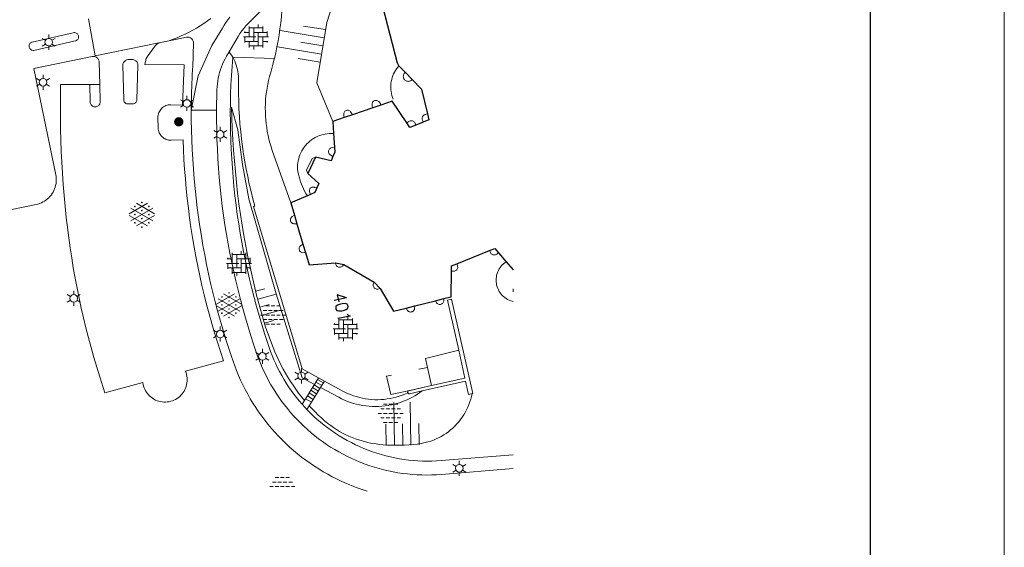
# Model space of a CAD drawing. Header units: metres. Extents: x 118578 to 118717, y 483740 to 483824.
# Tile 13 of 17: x 118681.71 to 118696.41, y 483773.59 to 483781.47. Entities that reach past the tile are written whole.
import ezdxf
from ezdxf.enums import TextEntityAlignment as Align

# ---------------------------------------------------------------- set-up
doc = ezdxf.new("R2010")
doc.units = ezdxf.units.M
doc.header["$MEASUREMENT"] = 0
doc.linetypes.add('DGN Style 2', pattern=[1.038539, 0.623123, -0.415416])
for name, color, linetype, lineweight in [('Baakschild', 7, 'Continuous', 0), ('Barrier', 7, 'Continuous', 0), ('Kader', 7, 'Continuous', 0), ('Klemmfix', 7, 'Continuous', 0), ('Level 17', 7, 'Continuous', 0), ('Level 19', 7, 'Continuous', 0), ('Level 2', 7, 'Continuous', 0), ('Level 21', 7, 'Continuous', 0), ('Level 22', 7, 'Continuous', 0), ('Level 31', 7, 'Continuous', 0), ('Level 33', 7, 'Continuous', 0), ('Level 50', 7, 'Continuous', 0), ('Oml_ voetganger', 7, 'Continuous', 0), ('Werkterrein', 7, 'Continuous', 0)]:
    doc.layers.add(name, color=color, linetype=linetype, lineweight=lineweight)
doc.styles.add('Style-STANDARD', font='STANDARD.shx')

# ---------------------------------------------------------------- blocks, each defined once
blk = doc.blocks.new('A2')
at = {"layer": 'Kader', "color": 7, "linetype": 'Continuous', "lineweight": 0, "flags": 128}
blk.add_lwpolyline([(-0.297, -0.21), (0.297, -0.21), (0.297, 0.21), (-0.297, 0.21), (-0.297, -0.21)], close=True, dxfattribs=at)
at = {"layer": 'Kader', "color": 7, "linetype": 'Continuous', "lineweight": 30, "flags": 128}
blk.add_lwpolyline([(-0.287, -0.2), (0.287, -0.2), (0.287, 0.2), (-0.287, 0.2), (-0.287, -0.2)], close=True, dxfattribs=at)
blk = doc.blocks.new('ONVERH_1')
at = {"layer": 'Barrier', "color": 7, "linetype": 'Continuous', "lineweight": 0}
for p, q in [((-1.18, 0.54), (-0.75, 0.54)), ((-0.86, 1.08), (-0.42, 1.08)), ((-0.54, 0.54), (-0.1, 0.54)), ((-0.21, 1.08), (0.22, 1.08)), ((0.12, 0.54), (0.55, 0.54)), ((0.44, 1.08), (0.87, 1.08)), ((0.77, 0.54), (1.2, 0.54)), ((-1.5, -0.01), (-1.07, -0.01)), ((-1.18, -0.54), (-0.75, -0.54)), ((-1.18, -0.54), (-0.75, -0.54)), ((-0.86, -0.01), (-0.42, -0.01)), ((-0.86, -1.09), (-0.42, -1.09)), ((-0.54, -0.54), (-0.1, -0.54)), ((-0.21, -0.01), (0.22, -0.01)), ((-0.21, -1.09), (0.22, -1.09)), ((0.12, -0.54), (0.55, -0.54)), ((0.44, -0.01), (0.87, -0.01)), ((0.44, -1.09), (0.87, -1.09)), ((0.77, -0.54), (1.2, -0.54)), ((1.09, -0.01), (1.5, -0.01))]:
    blk.add_line(p, q, dxfattribs=at)
blk = doc.blocks.new('OVERH_1')
at = {"layer": 'Barrier', "color": 7, "linetype": 'Continuous', "lineweight": 0}
for p, q in [((-0.81, 0), (-0.81, 1.26)), ((0.27, 1.08), (0.27, 1.47)), ((0.82, 0.54), (0.82, 1.26)), ((-1.5, 0), (0, 0)), ((-1.4, 0.54), (-0.81, 0.54)), ((-1.35, 0.54), (-1.35, 0.65)), ((-1.35, -0.65), (-1.35, 0)), ((-0.81, 1.08), (0.82, 1.08)), ((-0.27, -0.54), (-0.27, 1.08)), ((-0.27, 0.54), (1.35, 0.54)), ((0.27, -1.08), (0.27, 0.54)), ((0.27, 0), (1.5, 0)), ((0.82, -1.26), (0.82, 0)), ((1.35, 0), (1.35, 0.65)), ((-1.35, -0.54), (0.27, -0.54)), ((-0.81, -1.26), (-0.81, -0.54)), ((-0.81, -1.08), (0.82, -1.08)), ((-0.26, -1.48), (-0.26, -1.08)), ((0.82, -0.54), (1.4, -0.54)), ((1.35, -0.65), (1.35, -0.54))]:
    blk.add_line(p, q, dxfattribs=at)
blk = doc.blocks.new('GVERH_1')
at = {"layer": 'Barrier', "color": 7, "linetype": 'Continuous', "lineweight": 0}
for p, q in [((-1.5, 0.1), (0.66, 1.35)), ((-0.66, 1.35), (1.5, 0.1)), ((-1.3, 0.75), (1.3, -0.75)), ((-1.3, -0.75), (0, 0)), ((0, 0), (1.3, 0.75)), ((-1.5, -0.1), (0.66, -1.34)), ((-0.66, -1.34), (1.5, -0.1))]:
    blk.add_line(p, q, dxfattribs=at)
for centre in [(0, 1.45), (-0.84, 0.97), (-0.84, 0), (0, 0.48), (0.83, 0), (0.84, 0.97), (-0.84, -0.97), (0, -0.48), (0.83, -0.97), (0, -1.49)]:
    blk.add_circle(centre, 0.035, dxfattribs=at)
blk = doc.blocks.new('TALUD_1')
at = {"layer": 'Klemmfix', "color": 7, "linetype": 'Continuous', "lineweight": 0}
for p, q in [((0, 0), (-0.001, -0.712)), ((-0.711, 0), (-0.711, -0.712)), ((-0.355, -0.001), (-0.357, -1.425)), ((0.355, -0.001), (0.356, -1.425)), ((0.711, -0.002), (0.713, -0.714))]:
    blk.add_line(p, q, dxfattribs=at)
blk = doc.blocks.new('TALUD_5')
at = {"layer": 'Klemmfix', "color": 7, "linetype": 'Continuous', "lineweight": 0}
for p, q in [((-0.711, 0), (-0.712, -0.712)), ((-0.357, 0), (-0.358, -1.425)), ((0, 0), (0, -0.713)), ((0.354, 0), (0.356, -1.423)), ((0.711, 0), (0.711, -0.713))]:
    blk.add_line(p, q, dxfattribs=at)
blk = doc.blocks.new('TALUD_6')
at = {"layer": 'Klemmfix', "color": 7, "linetype": 'Continuous', "lineweight": 0}
for p, q in [((-0.713, 0), (-0.714, -0.711)), ((-0.357, 0), (-0.358, -1.422)), ((0, 0), (-0.001, -0.711)), ((0.354, 0.001), (0.355, -1.422)), ((0.711, 0.001), (0.71, -0.71))]:
    blk.add_line(p, q, dxfattribs=at)
blk = doc.blocks.new('LANTPL_1')
at = {"layer": 'Level 50', "color": 7, "linetype": 'Continuous', "lineweight": 13}
for p, q in [((-0.38, 0.22), (-0.78, 0.45)), ((0, 0.45), (0, 0.9)), ((0.78, 0.45), (0.39, 0.22)), ((-0.38, -0.22), (-0.78, -0.46)), ((0, -0.9), (0, -0.46)), ((0.78, -0.46), (0.39, -0.22))]:
    blk.add_line(p, q, dxfattribs=at)
blk.add_circle((0, 0), 0.45, dxfattribs=at)
blk = doc.blocks.new('BOOM_1')
at = {"layer": 'Oml_ voetganger', "linetype": 'Continuous', "lineweight": 0}
h = blk.add_hatch(color=7, dxfattribs=at)
edge = h.paths.add_edge_path()
edge.add_arc((0, 0), 0.56, 0, 360)

msp = doc.modelspace()

# ---------------------------------------------------------------- linework, layer by layer
at = {"layer": 'Barrier', "color": 7, "linetype": 'Continuous', "lineweight": 0}
for p, q in [((118685.483, 483774.563), (118685.537, 483774.563)), ((118685.523, 483774.63), (118685.577, 483774.63)), ((118685.564, 483774.563), (118685.618, 483774.563)), ((118685.604, 483774.63), (118685.659, 483774.63)), ((118685.645, 483774.563), (118685.699, 483774.563)), ((118685.685, 483774.63), (118685.74, 483774.63)), ((118685.726, 483774.563), (118685.78, 483774.563)), ((118685.444, 483774.495), (118685.496, 483774.495)), ((118685.523, 483774.495), (118685.577, 483774.495)), ((118685.604, 483774.495), (118685.659, 483774.495)), ((118685.685, 483774.495), (118685.74, 483774.495)), ((118685.767, 483774.495), (118685.819, 483774.495))]:
    msp.add_line(p, q, dxfattribs=at)
at = {"layer": 'Kader', "color": 7, "linetype": 'Continuous', "lineweight": 30}
for p, q in [((118687.372, 483780.779), (118687.468, 483780.679)), ((118687.468, 483780.679), (118687.569, 483780.575)), ((118686.981, 483780.149), (118686.676, 483780.044)), ((118687.103, 483780.191), (118686.981, 483780.149)), ((118686.556, 483780.003), (118686.384, 483779.944)), ((118686.676, 483780.044), (118686.556, 483780.003)), ((118686.384, 483779.944), (118686.395, 483779.767)), ((118687.736, 483779.936), (118687.625, 483779.891)), ((118686.395, 483779.767), (118686.409, 483779.562)), ((118686.128, 483779.412), (118686.012, 483779.171)), ((118686.004, 483778.837), (118685.756, 483778.729)), ((118686.05, 483778.858), (118686.004, 483778.837)), ((118685.756, 483778.729), (118685.81, 483778.546)), ((118685.81, 483778.546), (118685.848, 483778.42)), ((118685.848, 483778.42), (118685.939, 483778.113)), ((118685.939, 483778.113), (118685.976, 483777.99)), ((118688.234, 483777.822), (118688.725, 483778.02)), ((118688.858, 483777.987), (118688.973, 483777.853)), ((118686.43, 483777.836), (118686.547, 483777.812)), ((118686.547, 483777.812), (118687.001, 483777.548)), ((118687.001, 483777.548), (118687.094, 483777.454)), ((118687.607, 483777.192), (118687.917, 483777.27)), ((118687.917, 483777.27), (118688.041, 483777.301)), ((118687.479, 483777.16), (118687.607, 483777.192))]:
    msp.add_line(p, q, dxfattribs=at)
at = {"layer": 'Kader', "color": 7, "linetype": 'Continuous', "lineweight": 30, "flags": 128}
for points in [[(118688.347, 483783.04), (118688.207, 483783.032), (118688.166, 483783.022), (118687.442, 483782.546), (118687.423, 483782.519), (118687.124, 483781.699), (118687.126, 483781.668), (118687.347, 483780.821), (118687.367, 483780.784), (118687.372, 483780.779)], [(118687.569, 483780.575), (118687.709, 483780.43), (118687.799, 483780.058)], [(118687.488, 483779.926), (118687.27, 483780.248), (118687.103, 483780.191)], [(118687.799, 483780.058), (118687.82, 483779.97), (118687.736, 483779.936)], [(118687.625, 483779.891), (118687.536, 483779.855), (118687.488, 483779.926)], [(118686.409, 483779.562), (118686.414, 483779.487), (118686.387, 483779.423)], [(118686.387, 483779.423), (118686.359, 483779.359), (118686.128, 483779.412)], [(118686.012, 483779.171), (118686.178, 483779.019), (118686.147, 483778.953)], [(118686.147, 483778.953), (118686.117, 483778.887), (118686.05, 483778.858)], [(118685.976, 483777.99), (118686.03, 483777.807), (118686.424, 483777.837), (118686.43, 483777.836)], [(118688.725, 483778.02), (118688.803, 483778.051), (118688.858, 483777.987)], [(118688.157, 483777.71), (118688.159, 483777.792), (118688.234, 483777.822)], [(118688.973, 483777.853), (118689.079, 483777.729)], [(118688.041, 483777.301), (118688.149, 483777.329), (118688.151, 483777.329), (118688.157, 483777.71)], [(118687.094, 483777.454), (118687.289, 483777.112), (118687.479, 483777.16)]]:
    msp.add_lwpolyline(points, dxfattribs=at)
at = {"layer": 'Level 17', "color": 7, "linetype": 'Continuous', "lineweight": 0}
for p, q in [((118683.809, 483781.125), (118683.941, 483781.152)), ((118685.512, 483780.885), (118684.889, 483780.907)), ((118682.903, 483780.499), (118682.757, 483780.499)), ((118684.271, 483780.113), (118684.648, 483780.113)), ((118685.963, 483775.78), (118685.926, 483775.724)), ((118685.979, 483775.806), (118685.963, 483775.78)), ((118686.065, 483775.755), (118686.032, 483775.701)), ((118686.032, 483775.701), (118685.997, 483775.646))]:
    msp.add_line(p, q, dxfattribs=at)
at = {"layer": 'Level 17', "color": 7, "linetype": 'Continuous', "lineweight": 0, "flags": 128}
for points in [[(118685.633, 483782.137), (118685.612, 483782.084), (118685.59, 483782.031), (118685.565, 483781.979), (118685.539, 483781.928), (118685.512, 483781.878), (118685.482, 483781.829), (118685.451, 483781.781), (118685.419, 483781.734), (118685.384, 483781.688), (118685.349, 483781.643), (118685.311, 483781.6), (118685.272, 483781.558), (118685.232, 483781.517), (118685.191, 483781.477), (118685.155, 483781.444), (118685.121, 483781.409), (118685.087, 483781.373), (118685.055, 483781.336), (118685.025, 483781.297), (118684.996, 483781.258), (118684.969, 483781.217), (118684.835, 483780.986)], [(118685.633, 483782.137), (118685.636, 483782.047), (118685.637, 483781.957), (118685.636, 483781.867), (118685.634, 483781.777), (118685.629, 483781.687), (118685.623, 483781.597), (118685.616, 483781.507), (118685.606, 483781.417), (118685.595, 483781.328), (118685.582, 483781.239), (118685.567, 483781.15), (118685.55, 483781.061), (118685.532, 483780.973), (118685.512, 483780.885)], [(118683.809, 483781.125), (118682.837, 483780.925), (118682.734, 483781.477)], [(118683.941, 483781.152), (118684.001, 483781.174), (118684.061, 483781.197), (118684.121, 483781.223), (118684.179, 483781.25), (118684.237, 483781.278), (118684.294, 483781.309), (118684.35, 483781.341), (118684.405, 483781.375), (118684.459, 483781.41), (118684.511, 483781.447), (118684.563, 483781.485)], [(118684.847, 483781.501), (118684.817, 483781.463), (118684.788, 483781.423), (118684.761, 483781.382), (118684.735, 483781.34), (118684.578, 483781.081), (118684.374, 483780.625), (118684.271, 483780.113)], [(118681.908, 483781.008), (118681.897, 483781.01), (118681.886, 483781.013), (118681.877, 483781.019), (118681.868, 483781.026), (118681.861, 483781.035), (118681.855, 483781.044), (118681.851, 483781.055), (118681.849, 483781.066), (118681.849, 483781.077), (118681.851, 483781.088), (118681.855, 483781.098), (118681.861, 483781.108), (118681.869, 483781.116), (118681.877, 483781.123), (118681.887, 483781.129), (118681.897, 483781.132), (118682.509, 483781.27), (118682.52, 483781.272), (118682.531, 483781.272), (118682.542, 483781.27), (118682.552, 483781.266), (118682.562, 483781.26), (118682.57, 483781.253), (118682.577, 483781.244), (118682.582, 483781.234), (118682.586, 483781.224), (118682.587, 483781.213), (118682.587, 483781.202), (118682.585, 483781.191), (118682.581, 483781.181), (118682.575, 483781.171), (118682.567, 483781.163), (118682.559, 483781.156), (118682.549, 483781.151), (118682.538, 483781.148), (118681.919, 483781.008), (118681.908, 483781.008)], [(118683.941, 483781.152), (118684.198, 483781.206), (118684.211, 483781.207), (118684.224, 483781.207), (118684.237, 483781.205), (118684.249, 483781.201), (118684.261, 483781.195), (118684.272, 483781.187), (118684.281, 483781.178), (118684.289, 483781.167), (118684.296, 483781.156), (118684.3, 483781.144), (118684.303, 483781.131), (118684.303, 483781.118), (118684.293, 483780.75), (118684.291, 483780.741), (118684.284, 483780.615), (118684.279, 483780.49), (118684.275, 483780.364), (118684.272, 483780.238), (118684.271, 483780.113)], [(118682.757, 483780.499), (118682.319, 483780.496), (118682.317, 483780.331), (118682.316, 483780.165), (118682.316, 483779.999), (118682.319, 483779.834), (118682.323, 483779.668), (118682.329, 483779.503), (118682.337, 483779.338), (118682.347, 483779.172), (118682.358, 483779.007), (118682.371, 483778.842), (118682.386, 483778.677), (118682.403, 483778.513), (118682.42, 483778.361), (118682.44, 483778.21), (118682.461, 483778.059), (118682.485, 483777.909), (118682.509, 483777.759), (118682.536, 483777.609), (118682.565, 483777.459), (118682.596, 483777.31), (118682.628, 483777.161), (118682.662, 483777.013), (118682.698, 483776.865), (118682.736, 483776.717), (118682.775, 483776.57), (118682.817, 483776.424), (118682.86, 483776.277), (118682.905, 483776.132), (118682.98, 483775.893), (118683.547, 483776.047), (118683.551, 483776.021), (118683.557, 483775.996), (118683.565, 483775.972), (118683.576, 483775.948), (118683.587, 483775.925), (118683.601, 483775.903), (118683.616, 483775.883), (118683.633, 483775.863), (118683.651, 483775.845), (118683.671, 483775.828), (118683.692, 483775.813), (118683.714, 483775.799), (118683.737, 483775.788), (118683.761, 483775.778), (118683.785, 483775.77), (118683.81, 483775.764), (118683.836, 483775.759), (118683.861, 483775.757), (118683.887, 483775.757), (118683.913, 483775.759), (118683.939, 483775.763), (118683.964, 483775.769), (118683.988, 483775.776), (118684.012, 483775.786), (118684.035, 483775.797), (118684.058, 483775.81), (118684.079, 483775.825), (118684.099, 483775.842), (118684.117, 483775.859), (118684.134, 483775.879), (118684.15, 483775.899), (118684.164, 483775.921), (118684.176, 483775.944), (118684.186, 483775.967), (118684.195, 483775.992), (118684.201, 483776.017), (118684.206, 483776.042), (118684.209, 483776.068), (118684.21, 483776.093), (118684.208, 483776.119), (118684.205, 483776.145), (118684.2, 483776.17), (118684.193, 483776.195), (118684.184, 483776.219), (118684.752, 483776.373), (118684.705, 483776.511), (118684.66, 483776.651), (118684.617, 483776.791), (118684.576, 483776.931), (118684.537, 483777.072), (118684.499, 483777.214), (118684.463, 483777.356), (118684.43, 483777.498), (118684.398, 483777.641), (118684.368, 483777.784), (118684.339, 483777.928), (118684.313, 483778.072), (118684.289, 483778.216), (118684.266, 483778.361), (118684.246, 483778.506), (118684.227, 483778.651), (118684.21, 483778.796), (118684.195, 483778.942), (118684.183, 483779.088), (118684.171, 483779.234), (118684.162, 483779.38), (118684.155, 483779.526), (118684.15, 483779.672), (118683.971, 483779.666), (118683.952, 483779.666), (118683.933, 483779.668), (118683.915, 483779.672), (118683.898, 483779.678), (118683.881, 483779.685), (118683.865, 483779.694), (118683.849, 483779.705), (118683.835, 483779.717), (118683.822, 483779.73), (118683.811, 483779.745), (118683.801, 483779.76), (118683.793, 483779.777), (118683.786, 483779.794), (118683.781, 483779.812), (118683.778, 483779.83), (118683.776, 483779.849), (118683.773, 483780.004), (118683.773, 483780.023), (118683.776, 483780.042), (118683.78, 483780.06), (118683.786, 483780.078), (118683.794, 483780.096), (118683.804, 483780.112), (118683.815, 483780.127), (118683.828, 483780.141), (118683.843, 483780.154), (118683.858, 483780.165), (118683.874, 483780.175), (118683.892, 483780.183), (118683.91, 483780.189), (118683.928, 483780.193), (118683.947, 483780.195), (118683.966, 483780.195), (118684.139, 483780.19), (118684.163, 483780.791), (118683.578, 483780.797), (118683.591, 483780.862), (118683.594, 483780.875), (118683.599, 483780.887), (118683.605, 483780.899), (118683.613, 483780.911), (118683.733, 483781.076), (118683.743, 483781.087), (118683.754, 483781.098), (118683.767, 483781.107), (118683.78, 483781.115), (118683.794, 483781.12), (118683.809, 483781.125)], [(118682.795, 483780.917), (118682.807, 483780.917), (118682.819, 483780.917), (118682.831, 483780.914), (118682.843, 483780.91), (118682.853, 483780.904), (118682.863, 483780.897), (118682.872, 483780.888), (118682.88, 483780.879), (118682.886, 483780.868), (118682.89, 483780.856), (118682.893, 483780.844), (118682.894, 483780.832), (118682.903, 483780.499)], [(118684.835, 483780.986), (118684.798, 483780.922), (118684.777, 483780.883), (118684.757, 483780.844), (118684.738, 483780.803), (118684.721, 483780.763), (118684.707, 483780.721), (118684.694, 483780.679), (118684.682, 483780.636), (118684.673, 483780.594), (118684.666, 483780.551), (118684.66, 483780.508), (118684.656, 483780.465), (118684.654, 483780.421), (118684.651, 483780.319), (118684.649, 483780.216), (118684.648, 483780.113)], [(118684.889, 483780.907), (118684.872, 483780.934), (118684.854, 483780.96), (118684.835, 483780.986)], [(118685.926, 483775.724), (118685.883, 483775.774), (118685.841, 483775.825), (118685.801, 483775.877), (118685.762, 483775.931), (118685.725, 483775.985), (118685.689, 483776.04), (118685.654, 483776.097), (118685.621, 483776.154), (118685.59, 483776.212), (118685.56, 483776.27), (118685.532, 483776.33), (118685.505, 483776.39), (118685.48, 483776.451), (118685.456, 483776.513), (118685.41, 483776.646), (118685.366, 483776.779), (118685.324, 483776.913), (118685.284, 483777.048), (118685.245, 483777.183), (118685.208, 483777.319), (118685.173, 483777.455), (118685.14, 483777.591), (118685.109, 483777.728), (118685.079, 483777.866), (118685.051, 483778.003), (118685.025, 483778.142), (118685.001, 483778.28), (118684.979, 483778.419), (118684.958, 483778.558), (118684.939, 483778.697), (118684.923, 483778.837), (118684.908, 483778.977), (118684.895, 483779.114), (118684.884, 483779.252), (118684.874, 483779.389), (118684.867, 483779.527), (118684.861, 483779.665), (118684.857, 483779.803), (118684.855, 483779.941), (118684.854, 483780.079), (118684.855, 483780.217), (118684.859, 483780.355), (118684.863, 483780.493), (118684.87, 483780.631), (118684.879, 483780.769), (118684.889, 483780.907)], [(118683.326, 483780.208), (118683.315, 483780.209), (118683.305, 483780.211), (118683.295, 483780.216), (118683.285, 483780.222), (118683.278, 483780.229), (118683.271, 483780.238), (118683.266, 483780.248), (118683.263, 483780.258), (118683.262, 483780.269), (118683.248, 483780.78), (118683.249, 483780.793), (118683.251, 483780.805), (118683.255, 483780.817), (118683.261, 483780.828), (118683.269, 483780.838), (118683.277, 483780.847), (118683.287, 483780.855), (118683.298, 483780.861), (118683.31, 483780.866), (118683.322, 483780.869), (118683.335, 483780.87), (118683.387, 483780.87), (118683.399, 483780.869), (118683.412, 483780.867), (118683.424, 483780.862), (118683.435, 483780.856), (118683.445, 483780.849), (118683.454, 483780.839), (118683.462, 483780.829), (118683.468, 483780.818), (118683.472, 483780.805), (118683.474, 483780.793), (118683.475, 483780.78), (118683.458, 483780.27), (118683.457, 483780.259), (118683.454, 483780.249), (118683.449, 483780.24), (118683.443, 483780.231), (118683.436, 483780.224), (118683.427, 483780.218), (118683.418, 483780.213), (118683.408, 483780.211), (118683.397, 483780.209), (118683.326, 483780.208)], [(118682.903, 483780.499), (118682.91, 483780.24), (118682.91, 483780.228), (118682.907, 483780.217), (118682.903, 483780.206), (118682.897, 483780.196), (118682.89, 483780.187), (118682.881, 483780.179), (118682.871, 483780.173), (118682.861, 483780.168), (118682.849, 483780.165), (118682.838, 483780.164), (118682.826, 483780.165), (118682.815, 483780.167), (118682.804, 483780.171), (118682.794, 483780.177), (118682.785, 483780.185), (118682.777, 483780.193), (118682.771, 483780.203), (118682.766, 483780.214), (118682.763, 483780.225), (118682.762, 483780.237), (118682.757, 483780.499)], [(118684.271, 483780.113), (118684.271, 483779.966), (118684.274, 483779.82), (118684.278, 483779.673), (118684.284, 483779.527), (118684.292, 483779.381), (118684.302, 483779.235), (118684.314, 483779.089), (118684.327, 483778.943), (118684.343, 483778.801), (118684.36, 483778.659), (118684.378, 483778.517), (118684.399, 483778.376), (118684.421, 483778.235), (118684.445, 483778.094), (118684.471, 483777.953), (118684.499, 483777.813), (118684.528, 483777.673), (118684.559, 483777.534), (118684.592, 483777.395), (118684.627, 483777.256), (118684.663, 483777.118), (118684.702, 483776.98), (118684.742, 483776.843), (118684.783, 483776.706), (118684.827, 483776.57), (118684.872, 483776.435), (118684.919, 483776.3), (118684.946, 483776.227), (118684.976, 483776.155), (118685.008, 483776.084), (118685.041, 483776.013), (118685.076, 483775.944), (118685.113, 483775.875), (118685.151, 483775.807), (118685.192, 483775.741), (118685.234, 483775.675), (118685.277, 483775.611), (118685.323, 483775.547), (118685.369, 483775.485), (118685.418, 483775.424), (118685.468, 483775.364), (118685.519, 483775.306), (118685.572, 483775.249), (118685.627, 483775.193), (118685.682, 483775.138), (118685.739, 483775.085), (118685.798, 483775.034), (118685.858, 483774.984), (118685.919, 483774.935), (118685.981, 483774.889), (118686.044, 483774.843), (118686.109, 483774.8), (118686.175, 483774.758), (118686.241, 483774.717), (118686.309, 483774.679), (118686.377, 483774.642), (118686.447, 483774.607), (118686.517, 483774.573), (118686.589, 483774.542), (118686.661, 483774.512), (118686.733, 483774.484), (118686.807, 483774.458), (118686.881, 483774.434), (118686.898, 483774.429)], [(118689.079, 483774.763), (118688.005, 483774.677), (118687.933, 483774.672), (118687.861, 483774.669), (118687.788, 483774.668), (118687.716, 483774.669), (118687.644, 483774.672), (118687.572, 483774.677), (118687.5, 483774.684), (118687.428, 483774.693), (118687.357, 483774.703), (118687.286, 483774.716), (118687.215, 483774.731), (118687.145, 483774.747), (118687.075, 483774.765), (118687.006, 483774.785), (118686.937, 483774.807), (118686.869, 483774.831), (118686.801, 483774.857), (118686.735, 483774.885), (118686.669, 483774.914), (118686.603, 483774.945), (118686.539, 483774.977), (118686.475, 483775.012), (118686.413, 483775.048), (118686.351, 483775.086), (118686.291, 483775.125), (118686.232, 483775.167), (118686.173, 483775.209), (118686.116, 483775.253), (118686.061, 483775.299), (118686.006, 483775.346), (118685.953, 483775.395), (118685.901, 483775.445), (118685.85, 483775.497), (118685.801, 483775.549), (118685.753, 483775.603), (118685.707, 483775.659), (118685.662, 483775.715), (118685.618, 483775.773), (118685.577, 483775.832), (118685.537, 483775.892), (118685.498, 483775.953), (118685.461, 483776.015), (118685.426, 483776.078), (118685.393, 483776.142), (118685.361, 483776.207), (118685.331, 483776.273), (118685.303, 483776.339), (118685.276, 483776.407), (118685.252, 483776.474), (118685.206, 483776.609), (118685.162, 483776.744), (118685.12, 483776.879), (118685.079, 483777.015), (118685.041, 483777.152), (118685.004, 483777.289), (118684.969, 483777.427), (118684.936, 483777.565), (118684.904, 483777.703), (118684.874, 483777.842), (118684.847, 483777.981), (118684.821, 483778.121), (118684.796, 483778.261), (118684.774, 483778.401), (118684.753, 483778.542), (118684.734, 483778.682), (118684.717, 483778.823), (118684.702, 483778.965), (118684.689, 483779.108), (118684.677, 483779.251), (118684.668, 483779.395), (118684.66, 483779.538), (118684.654, 483779.682), (118684.65, 483779.826), (118684.648, 483779.969), (118684.648, 483780.113)], [(118685.997, 483775.646), (118685.961, 483775.685), (118685.926, 483775.724)], [(118689.079, 483774.97), (118688.001, 483774.884), (118687.932, 483774.879), (118687.863, 483774.877), (118687.793, 483774.876), (118687.724, 483774.877), (118687.655, 483774.88), (118687.586, 483774.885), (118687.517, 483774.892), (118687.449, 483774.901), (118687.38, 483774.912), (118687.312, 483774.924), (118687.244, 483774.939), (118687.177, 483774.955), (118687.11, 483774.973), (118687.044, 483774.993), (118686.978, 483775.015), (118686.913, 483775.039), (118686.849, 483775.065), (118686.785, 483775.092), (118686.723, 483775.121), (118686.661, 483775.152), (118686.599, 483775.184), (118686.539, 483775.218), (118686.48, 483775.254), (118686.422, 483775.291), (118686.365, 483775.331), (118686.309, 483775.371), (118686.253, 483775.413), (118686.2, 483775.457), (118686.147, 483775.502), (118686.096, 483775.549), (118686.046, 483775.597), (118685.997, 483775.646)]]:
    msp.add_lwpolyline(points, dxfattribs=at)
at = {"layer": 'Level 19', "color": 7, "linetype": 'Continuous', "lineweight": 0}
msp.add_line((118685.927, 483776.254), (118686.171, 483776.121), dxfattribs=at)
at = {"layer": 'Level 19', "color": 7, "linetype": 'Continuous', "lineweight": 0, "flags": 128}
for points in [[(118686.384, 483779.944), (118686.145, 483780.521), (118686.293, 483781.423), (118686.754, 483782.864), (118686.839, 483783.737), (118687.196, 483783.952)], [(118682.795, 483780.917), (118682.789, 483780.915), (118681.919, 483780.735), (118682.247, 483779.151), (118682.251, 483779.125), (118682.254, 483779.098), (118682.255, 483779.072), (118682.254, 483779.045), (118682.251, 483779.018), (118682.245, 483778.992), (118682.239, 483778.966), (118682.23, 483778.941), (118682.219, 483778.916), (118682.207, 483778.892), (118682.193, 483778.869), (118682.178, 483778.847), (118682.161, 483778.827), (118682.142, 483778.807), (118682.122, 483778.789), (118682.101, 483778.773), (118682.079, 483778.758), (118682.056, 483778.744), (118682.032, 483778.733), (118682.007, 483778.723), (118681.981, 483778.714), (118681.955, 483778.708), (118679.405, 483778.183)], [(118684.889, 483780.907), (118684.905, 483780.877), (118684.919, 483780.847), (118684.932, 483780.817), (118684.943, 483780.785), (118684.953, 483780.753), (118684.961, 483780.721), (118684.968, 483780.688), (118684.973, 483780.655), (118684.976, 483780.622), (118684.977, 483780.589), (118684.976, 483780.475), (118684.976, 483780.361), (118684.979, 483780.248), (118684.983, 483780.135), (118684.99, 483780.021), (118684.998, 483779.908), (118685.009, 483779.795), (118685.021, 483779.682), (118685.035, 483779.57), (118685.052, 483779.457), (118685.07, 483779.345), (118685.091, 483779.234), (118685.113, 483779.123), (118685.137, 483779.012), (118685.163, 483778.901), (118685.191, 483778.791), (118685.221, 483778.682), (118685.202, 483778.676)], [(118685.756, 483778.729), (118685.481, 483779.512), (118685.463, 483779.568), (118685.446, 483779.625), (118685.431, 483779.682), (118685.418, 483779.739), (118685.406, 483779.797), (118685.397, 483779.855), (118685.389, 483779.914), (118685.383, 483779.973), (118685.379, 483780.032), (118685.377, 483780.091), (118685.376, 483780.15), (118685.378, 483780.209), (118685.381, 483780.268), (118685.386, 483780.327), (118685.393, 483780.386), (118685.402, 483780.444), (118685.413, 483780.502), (118685.426, 483780.56), (118685.44, 483780.617), (118685.463, 483780.697), (118685.485, 483780.778), (118685.505, 483780.859), (118685.512, 483780.885)], [(118687.285, 483780.278), (118687.274, 483780.306), (118687.265, 483780.335), (118687.259, 483780.365), (118687.254, 483780.395), (118687.251, 483780.425), (118687.249, 483780.455), (118687.25, 483780.485), (118687.253, 483780.515), (118687.257, 483780.545), (118687.264, 483780.574), (118687.272, 483780.603), (118687.282, 483780.63), (118687.293, 483780.657), (118687.306, 483780.683), (118687.321, 483780.709), (118687.336, 483780.733), (118687.354, 483780.757), (118687.372, 483780.779)], [(118686.11, 483776.021), (118685.929, 483776.118), (118685.538, 483777.371), (118685.132, 483778.789), (118685.038, 483779.304), (118684.967, 483779.822), (118684.872, 483780.16), (118684.877, 483779.999), (118684.883, 483779.839), (118684.891, 483779.678), (118684.902, 483779.518), (118684.914, 483779.357), (118684.929, 483779.197), (118684.945, 483779.037), (118684.963, 483778.878), (118684.983, 483778.718), (118685.005, 483778.559), (118685.029, 483778.4), (118685.056, 483778.242), (118685.084, 483778.083), (118685.114, 483777.926), (118685.247, 483777.355), (118685.271, 483777.264), (118685.296, 483777.174), (118685.379, 483776.875), (118685.494, 483776.574), (118685.52, 483776.508), (118685.548, 483776.442), (118685.578, 483776.377), (118685.609, 483776.313), (118685.642, 483776.25), (118685.677, 483776.188), (118685.713, 483776.127), (118685.751, 483776.066), (118685.79, 483776.007), (118685.831, 483775.949), (118685.873, 483775.891), (118685.917, 483775.835), (118685.963, 483775.78)], [(118686.004, 483778.837), (118685.983, 483778.871), (118685.964, 483778.905), (118685.946, 483778.94), (118685.93, 483778.975), (118685.915, 483779.011), (118685.902, 483779.047), (118685.89, 483779.083), (118685.88, 483779.12), (118685.871, 483779.158), (118685.864, 483779.195), (118685.859, 483779.233), (118685.858, 483779.265), (118685.859, 483779.297), (118685.862, 483779.328), (118685.867, 483779.359), (118685.875, 483779.39), (118685.883, 483779.421), (118685.894, 483779.45), (118685.907, 483779.479), (118685.921, 483779.508), (118685.938, 483779.535), (118685.956, 483779.561), (118685.975, 483779.586), (118685.996, 483779.61), (118686.019, 483779.632), (118686.042, 483779.653), (118686.067, 483779.672), (118686.094, 483779.69), (118686.121, 483779.706), (118686.149, 483779.72), (118686.178, 483779.733), (118686.208, 483779.744), (118686.239, 483779.753), (118686.269, 483779.759), (118686.301, 483779.764), (118686.332, 483779.767), (118686.364, 483779.768), (118686.395, 483779.767)], [(118689.079, 483777.258), (118689.065, 483777.261), (118689.041, 483777.269), (118689.017, 483777.278), (118688.995, 483777.289), (118688.973, 483777.302), (118688.952, 483777.317), (118688.933, 483777.332), (118688.915, 483777.35), (118688.898, 483777.369), (118688.883, 483777.389), (118688.869, 483777.41), (118688.857, 483777.432), (118688.847, 483777.455), (118688.838, 483777.478), (118688.831, 483777.503), (118688.827, 483777.527), (118688.824, 483777.552), (118688.823, 483777.577), (118688.824, 483777.603), (118688.827, 483777.627), (118688.831, 483777.652), (118688.838, 483777.676), (118688.847, 483777.7), (118688.857, 483777.723), (118688.869, 483777.745), (118688.883, 483777.766), (118688.898, 483777.786), (118688.915, 483777.805), (118688.933, 483777.822), (118688.952, 483777.838), (118688.973, 483777.853)], [(118686.262, 483776.071), (118686.523, 483775.927), (118686.565, 483775.905), (118686.606, 483775.886), (118686.649, 483775.868), (118686.693, 483775.852), (118686.737, 483775.838), (118686.781, 483775.825), (118686.826, 483775.815), (118686.872, 483775.807), (118686.918, 483775.8), (118686.964, 483775.795), (118687.01, 483775.793), (118687.056, 483775.792), (118687.103, 483775.794), (118687.149, 483775.797), (118687.195, 483775.803), (118687.241, 483775.81), (118687.286, 483775.819), (118687.331, 483775.83), (118687.375, 483775.843), (118687.419, 483775.858), (118687.462, 483775.875), (118687.505, 483775.894)], [(118686.032, 483775.701), (118686.076, 483775.655), (118686.12, 483775.609), (118686.166, 483775.564), (118686.213, 483775.521), (118686.261, 483775.479), (118686.311, 483775.438), (118686.353, 483775.406), (118686.396, 483775.376), (118686.44, 483775.347), (118686.485, 483775.32), (118686.531, 483775.294), (118686.578, 483775.27), (118686.626, 483775.248), (118686.675, 483775.227), (118686.724, 483775.209), (118686.774, 483775.191), (118686.824, 483775.176), (118686.875, 483775.162), (118686.926, 483775.15), (118686.978, 483775.14), (118687.03, 483775.132), (118687.082, 483775.126), (118687.135, 483775.121), (118687.199, 483775.116), (118687.263, 483775.113), (118687.328, 483775.112), (118687.392, 483775.112), (118687.456, 483775.114), (118687.521, 483775.118), (118687.585, 483775.124), (118687.649, 483775.131), (118687.712, 483775.141), (118687.722, 483775.143), (118687.764, 483775.152), (118687.805, 483775.163), (118687.846, 483775.175), (118687.887, 483775.19), (118687.926, 483775.206), (118687.965, 483775.225), (118688.003, 483775.245), (118688.04, 483775.266), (118688.076, 483775.29), (118688.111, 483775.315), (118688.144, 483775.341), (118688.177, 483775.369), (118688.208, 483775.399), (118688.237, 483775.43), (118688.265, 483775.462), (118688.292, 483775.495), (118688.317, 483775.53), (118688.341, 483775.566), (118688.363, 483775.603), (118688.383, 483775.64), (118688.402, 483775.679), (118688.418, 483775.719), (118688.433, 483775.759), (118688.446, 483775.799), (118688.457, 483775.841), (118688.467, 483775.883)], [(118687.717, 483775.923), (118687.683, 483775.898), (118687.647, 483775.875), (118687.61, 483775.852), (118687.573, 483775.831), (118687.535, 483775.811), (118687.496, 483775.793), (118687.456, 483775.776), (118687.416, 483775.761), (118687.378, 483775.747), (118687.339, 483775.736), (118687.3, 483775.725), (118687.261, 483775.716), (118687.221, 483775.709), (118687.211, 483775.707), (118687.164, 483775.7), (118687.117, 483775.695), (118687.069, 483775.692), (118687.021, 483775.691), (118686.974, 483775.692), (118686.926, 483775.695), (118686.879, 483775.699), (118686.831, 483775.706), (118686.785, 483775.715), (118686.738, 483775.725), (118686.692, 483775.738), (118686.647, 483775.752), (118686.602, 483775.768), (118686.558, 483775.786), (118686.515, 483775.806), (118686.472, 483775.828), (118686.201, 483775.973)]]:
    msp.add_lwpolyline(points, dxfattribs=at)
at = {"layer": 'Level 2', "color": 7, "linetype": 'Continuous', "lineweight": 13, "flags": 128}
for points in [[(118687.858, 483776.003), (118687.767, 483776.407), (118688.264, 483776.533)], [(118688.264, 483776.533), (118688.358, 483776.115), (118687.858, 483776.003)]]:
    msp.add_lwpolyline(points, dxfattribs=at)
at = {"layer": 'Level 21', "color": 7, "linetype": 'Continuous', "lineweight": 0, "flags": 128}
for points in [[(118687.468, 483780.679), (118687.459, 483780.672), (118687.451, 483780.663), (118687.445, 483780.653), (118687.441, 483780.642), (118687.438, 483780.63), (118687.437, 483780.618), (118687.438, 483780.606), (118687.441, 483780.595), (118687.446, 483780.584), (118687.453, 483780.574), (118687.46, 483780.565), (118687.469, 483780.559), (118687.479, 483780.553), (118687.489, 483780.549), (118687.5, 483780.546), (118687.511, 483780.545), (118687.522, 483780.547), (118687.533, 483780.549), (118687.544, 483780.553), (118687.553, 483780.559), (118687.562, 483780.566), (118687.569, 483780.575)], [(118687.103, 483780.191), (118687.096, 483780.212), (118687.071, 483780.242), (118687.063, 483780.249), (118687.054, 483780.255), (118687.044, 483780.259), (118687.034, 483780.261), (118687.023, 483780.26), (118687.013, 483780.259), (118687.003, 483780.255), (118686.993, 483780.249), (118686.986, 483780.242), (118686.979, 483780.233), (118686.975, 483780.223), (118686.972, 483780.213), (118686.971, 483780.203), (118686.974, 483780.168), (118686.981, 483780.149)], [(118686.676, 483780.044), (118686.669, 483780.066), (118686.651, 483780.092), (118686.643, 483780.1), (118686.635, 483780.106), (118686.625, 483780.111), (118686.615, 483780.113), (118686.604, 483780.114), (118686.594, 483780.113), (118686.583, 483780.11), (118686.574, 483780.105), (118686.566, 483780.098), (118686.559, 483780.09), (118686.553, 483780.081), (118686.55, 483780.071), (118686.548, 483780.06), (118686.549, 483780.024), (118686.556, 483780.003)], [(118687.799, 483780.058), (118687.778, 483780.053), (118687.768, 483780.052), (118687.757, 483780.048), (118687.748, 483780.043), (118687.739, 483780.037), (118687.732, 483780.029), (118687.726, 483780.02), (118687.722, 483780.01), (118687.719, 483780), (118687.719, 483779.989), (118687.72, 483779.978), (118687.723, 483779.968), (118687.727, 483779.958), (118687.736, 483779.936)], [(118687.625, 483779.891), (118687.613, 483779.92), (118687.608, 483779.929), (118687.601, 483779.938), (118687.592, 483779.945), (118687.583, 483779.951), (118687.572, 483779.955), (118687.561, 483779.957), (118687.55, 483779.958), (118687.539, 483779.956), (118687.528, 483779.953), (118687.518, 483779.948), (118687.509, 483779.941), (118687.488, 483779.926)], [(118686.409, 483779.562), (118686.387, 483779.56), (118686.361, 483779.552), (118686.351, 483779.548), (118686.343, 483779.543), (118686.336, 483779.536), (118686.33, 483779.528), (118686.325, 483779.52), (118686.322, 483779.51), (118686.32, 483779.501), (118686.32, 483779.491), (118686.322, 483779.481), (118686.326, 483779.472), (118686.331, 483779.463), (118686.337, 483779.456), (118686.364, 483779.433), (118686.387, 483779.423)], [(118686.128, 483779.412), (118686.074, 483779.392), (118685.989, 483779.218), (118686.012, 483779.171)], [(118686.147, 483778.953), (118686.113, 483778.959), (118686.104, 483778.963), (118686.095, 483778.965), (118686.085, 483778.966), (118686.075, 483778.965), (118686.066, 483778.962), (118686.057, 483778.958), (118686.05, 483778.952), (118686.043, 483778.944), (118686.039, 483778.936), (118686.035, 483778.927), (118686.034, 483778.917), (118686.034, 483778.908), (118686.036, 483778.898), (118686.05, 483778.858)], [(118685.81, 483778.546), (118685.777, 483778.526), (118685.769, 483778.519), (118685.762, 483778.51), (118685.757, 483778.501), (118685.753, 483778.49), (118685.752, 483778.48), (118685.752, 483778.469), (118685.755, 483778.458), (118685.759, 483778.449), (118685.765, 483778.439), (118685.773, 483778.432), (118685.781, 483778.425), (118685.791, 483778.421), (118685.801, 483778.418), (118685.848, 483778.42)], [(118685.939, 483778.113), (118685.905, 483778.094), (118685.897, 483778.086), (118685.89, 483778.078), (118685.885, 483778.068), (118685.882, 483778.058), (118685.881, 483778.047), (118685.882, 483778.036), (118685.885, 483778.026), (118685.889, 483778.016), (118685.896, 483778.007), (118685.904, 483778), (118685.913, 483777.994), (118685.923, 483777.99), (118685.933, 483777.987), (118685.976, 483777.99)], [(118688.725, 483778.02), (118688.737, 483777.992), (118688.741, 483777.982), (118688.748, 483777.974), (118688.755, 483777.967), (118688.765, 483777.961), (118688.774, 483777.956), (118688.785, 483777.953), (118688.795, 483777.953), (118688.806, 483777.954), (118688.816, 483777.956), (118688.826, 483777.961), (118688.835, 483777.967), (118688.858, 483777.987)], [(118686.43, 483777.836), (118686.429, 483777.81), (118686.434, 483777.8), (118686.44, 483777.791), (118686.448, 483777.783), (118686.457, 483777.777), (118686.467, 483777.772), (118686.478, 483777.77), (118686.489, 483777.769), (118686.5, 483777.77), (118686.511, 483777.774), (118686.521, 483777.779), (118686.529, 483777.785), (118686.547, 483777.812)], [(118688.157, 483777.71), (118688.191, 483777.709), (118688.201, 483777.711), (118688.211, 483777.714), (118688.221, 483777.719), (118688.229, 483777.725), (118688.236, 483777.733), (118688.242, 483777.742), (118688.246, 483777.752), (118688.249, 483777.762), (118688.249, 483777.773), (118688.248, 483777.783), (118688.245, 483777.793), (118688.234, 483777.822)], [(118687.001, 483777.548), (118686.988, 483777.513), (118686.987, 483777.502), (118686.988, 483777.492), (118686.991, 483777.482), (118686.995, 483777.473), (118687.001, 483777.465), (118687.008, 483777.458), (118687.017, 483777.452), (118687.026, 483777.447), (118687.036, 483777.445), (118687.046, 483777.444), (118687.056, 483777.445), (118687.094, 483777.454)], [(118689.079, 483777.446), (118689.078, 483777.443), (118689.076, 483777.431), (118689.076, 483777.42), (118689.078, 483777.409), (118689.079, 483777.405)], [(118687.917, 483777.27), (118687.935, 483777.237), (118687.943, 483777.23), (118687.951, 483777.224), (118687.961, 483777.219), (118687.971, 483777.216), (118687.981, 483777.215), (118687.991, 483777.216), (118688.001, 483777.219), (118688.011, 483777.223), (118688.019, 483777.229), (118688.027, 483777.236), (118688.033, 483777.245), (118688.037, 483777.254), (118688.04, 483777.264), (118688.041, 483777.301)], [(118688.264, 483776.533), (118688.096, 483777.28), (118688.157, 483777.294), (118688.474, 483775.885), (118688.467, 483775.883)], [(118687.479, 483777.16), (118687.501, 483777.125), (118687.507, 483777.117), (118687.516, 483777.111), (118687.525, 483777.106), (118687.535, 483777.103), (118687.546, 483777.101), (118687.556, 483777.102), (118687.567, 483777.105), (118687.576, 483777.109), (118687.585, 483777.115), (118687.592, 483777.123), (118687.598, 483777.132), (118687.602, 483777.141), (118687.605, 483777.152), (118687.607, 483777.192)], [(118688.467, 483775.883), (118688.413, 483775.871), (118688.368, 483776.07), (118687.717, 483775.923)], [(118687.505, 483775.894), (118687.503, 483775.9), (118687.502, 483775.906), (118687.504, 483775.913), (118687.507, 483775.919), (118687.511, 483775.925), (118687.858, 483776.003)], [(118687.717, 483775.923), (118687.53, 483775.881), (118687.524, 483775.881), (118687.518, 483775.882), (118687.513, 483775.885), (118687.508, 483775.889), (118687.505, 483775.894)]]:
    msp.add_lwpolyline(points, dxfattribs=at)
at = {"layer": 'Level 22', "color": 7, "linetype": 'Continuous', "lineweight": 0}
msp.add_line((118685.202, 483778.676), (118685.927, 483776.254), dxfattribs=at)
at = {"layer": 'Level 31', "color": 7, "linetype": 'Continuous', "lineweight": 0}
for p, q in [((118686.171, 483776.121), (118686.262, 483776.071)), ((118686.262, 483776.071), (118686.201, 483775.973)), ((118686.201, 483775.973), (118686.065, 483775.755)), ((118686.065, 483775.755), (118685.979, 483775.806))]:
    msp.add_line(p, q, dxfattribs=at)
at = {"layer": 'Level 31', "color": 7, "linetype": 'Continuous', "lineweight": 0, "flags": 128}
for points in [[(118686.11, 483776.021), (118686.156, 483776.095), (118686.171, 483776.121)], [(118685.979, 483775.806), (118686.005, 483775.85), (118686.057, 483775.934), (118686.11, 483776.021)]]:
    msp.add_lwpolyline(points, dxfattribs=at)
at = {"layer": 'Level 33', "color": 7, "linetype": 'Continuous', "lineweight": 0}
for p, q in [((118686.132, 483776.056), (118686.219, 483776.003)), ((118686.246, 483776.046), (118686.156, 483776.095)), ((118686.032, 483775.893), (118686.118, 483775.84)), ((118686.143, 483775.881), (118686.057, 483775.934)), ((118686.082, 483775.974), (118686.169, 483775.921)), ((118686.193, 483775.961), (118686.107, 483776.015)), ((118686.091, 483775.797), (118686.005, 483775.85))]:
    msp.add_line(p, q, dxfattribs=at)
at = {"layer": 'Werkterrein', "color": 7, "linetype": 'DGN Style 2', "lineweight": 0}
msp.add_line((118687.858, 483776.003), (118687.52, 483775.927), dxfattribs=at)
at = {"layer": 'Werkterrein', "color": 7, "linetype": 'DGN Style 2', "lineweight": 0, "flags": 128}
msp.add_lwpolyline([(118687.511, 483775.925), (118687.253, 483775.869), (118687.187, 483776.143), (118687.797, 483776.274)], dxfattribs=at)

# ---------------------------------------------------------------- block references
at = {"layer": 'Barrier', "color": 7, "linetype": 'Continuous', "lineweight": 0, "xscale": 0.1250023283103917, "yscale": 0.1250023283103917, "zscale": 0.1250023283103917}
for name, p in [('OVERH_1', (118685.237, 483781.208)), ('GVERH_1', (118683.533, 483778.556)), ('OVERH_1', (118684.983, 483777.827)), ('GVERH_1', (118684.834, 483777.206)), ('ONVERH_1', (118685.491, 483777.058)), ('OVERH_1', (118686.576, 483776.849)), ('ONVERH_1', (118687.247, 483775.589))]:
    msp.add_blockref(name, p, dxfattribs=at)
at = {"layer": 'Kader', "color": 7, "linetype": 'Continuous', "lineweight": 0, "xscale": 200, "yscale": 200, "zscale": 200}
msp.add_blockref('A2', (118637.012, 483782.346), dxfattribs=at)
at = {"layer": 'Klemmfix', "color": 7, "linetype": 'Continuous', "lineweight": 0}
for name, p, xscale, yscale, zscale, rotation in [('TALUD_5', (118686.235, 483781.074), 0.3462479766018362, 0.4664976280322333, 0.3462479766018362, 260.6728446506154), ('TALUD_6', (118685.296, 483777.174), 0.3462465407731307, 0.2013346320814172, 0.3462465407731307, 105.5042298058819), ('TALUD_1', (118687.429, 483775.113), 0.3462494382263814, 0.4496511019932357, 0.3462494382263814, 181.1266260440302)]:
    msp.add_blockref(name, p, dxfattribs=dict(at, xscale=xscale, yscale=yscale, zscale=zscale, rotation=rotation))
at = {"layer": 'Level 50', "color": 7, "linetype": 'Continuous', "lineweight": 13, "xscale": 0.1250023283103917, "yscale": 0.1250023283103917, "zscale": 0.1250023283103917}
for p in [(118682.142, 483781.13), (118682.057, 483780.531), (118684.206, 483780.215), (118684.703, 483779.753), (118682.515, 483777.305), (118684.702, 483776.772), (118685.332, 483776.439), (118685.917, 483776.147), (118688.273, 483774.769)]:
    msp.add_blockref('LANTPL_1', p, dxfattribs=at)
at = {"layer": 'Oml_ voetganger', "color": 7, "linetype": 'Continuous', "lineweight": 0, "xscale": 0.1250023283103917, "yscale": 0.1250023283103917, "zscale": 0.1250023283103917}
msp.add_blockref('BOOM_1', (118684.084, 483779.941), dxfattribs=at)

# ---------------------------------------------------------------- texts
at = {"layer": 'Baakschild', "color": 7, "linetype": 'Continuous', "lineweight": 0, "style": 'Style-STANDARD'}
msp.add_text('401', height=0.1875, rotation=281.65, dxfattribs=at).set_placement((118686.476, 483777.387), align=Align.MIDDLE_LEFT)

doc.saveas('drawing.dxf')
